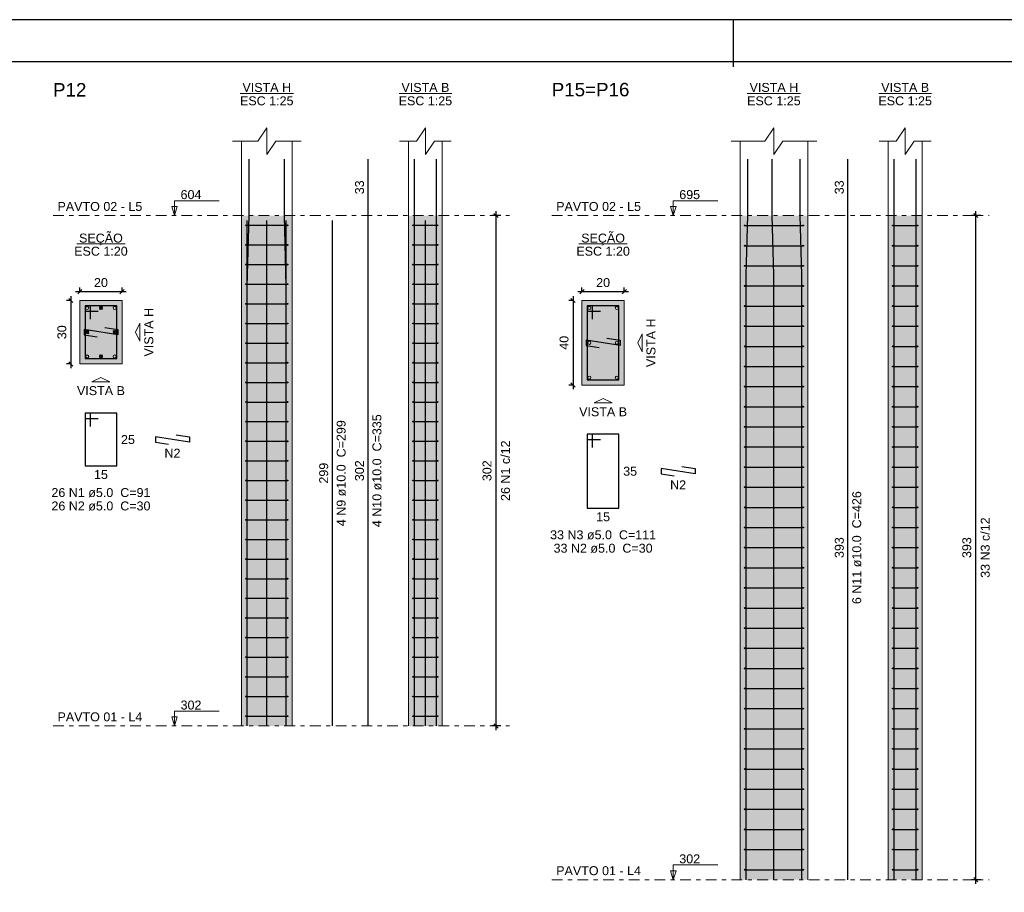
# Model space of a CAD drawing. Header units: millimetres. Extents: x 0 to 119, y 0 to 84.
# Tile 14 of 17: x 47 to 70, y 63 to 84. Entities that reach past the tile are written whole.
import ezdxf

# ---------------------------------------------------------------- set-up
doc = ezdxf.new("R2010")
doc.units = ezdxf.units.MM
doc.header["$MEASUREMENT"] = 0
doc.linetypes.add('DASHDOT', pattern=[2.54, 1.27, -0.635, 0, -0.635])
doc.linetypes.add('NULL', pattern=[0])
doc.layers.get('0').update_dxf_attribs({"lineweight": 18})
for name, color, linetype, lineweight in [('Descrição da armadura', 7, 'Continuous', 0), ('DT-Barras na forma', 2, 'Continuous', 30), ('DT-Barras no corte', 5, 'Continuous', 5), ('DT-Barras rebatidas', 2, 'Continuous', 30), ('DT-Cotas', 9, 'Continuous', 5), ('DT-Estribos na forma', 2, 'Continuous', 30), ('DT-Forma', 5, 'Continuous', 5), ('DT-Hachura seção pilares', 254, 'Continuous', 5), ('DT-Hachura vista pilares', 254, 'Continuous', 5), ('DT-Pontilhado', 9, 'DASHDOT', 5), ('DT-Textos', 7, 'Continuous', 5), ('DT-Título', 3, 'Continuous', 20), ('Textos armaduras', 7, 'Continuous', 0)]:
    doc.layers.add(name, color=color, linetype=linetype, lineweight=lineweight)
doc.layers.add('SEDUC_MARF', color=1, linetype='Continuous')
doc.layers.add('SEDUC_MARGG', color=7, linetype='Continuous')
doc.styles.add('Arial', font='txt')
doc.dimstyles.new('UM_20.000000', dxfattribs={"dimtxt": 0.18, "dimasz": 0.1, "dimexe": 0.1, "dimexo": 0.2, "dimgap": 0, "dimtad": 1, "dimtih": 1, "dimtoh": 1, "dimdec": 1, "dimlfac": 20, "dimzin": 0, "dimdsep": 46, "dimtxsty": 'Standard', "dimcen": 0.09, "dimdle": 0.1, "dimadec": 1, "dimazin": 2, "dimtfac": 1, "dimtdec": 4, "dimtofl": 0, "dimtmove": 0, "dimatfit": 3, "dimfxl": 1, "dimtolj": 1, "dimarcsym": 0})
doc.dimstyles.new('UM_25.000000', dxfattribs={"dimtxt": 0.18, "dimasz": 0.1, "dimexe": 0.1, "dimexo": 0.2, "dimgap": 0, "dimtad": 1, "dimtih": 1, "dimtoh": 1, "dimdec": 1, "dimlfac": 25, "dimzin": 0, "dimdsep": 46, "dimtxsty": 'Standard', "dimcen": 0.09, "dimdle": 0.1, "dimadec": 1, "dimazin": 2, "dimtfac": 1, "dimtdec": 4, "dimtofl": 0, "dimtmove": 0, "dimatfit": 3, "dimfxl": 1, "dimtolj": 1, "dimarcsym": 0})

# ---------------------------------------------------------------- blocks, each defined once
blk = doc.blocks.new('_Oblique')
at = {"color": 0, "linetype": 'ByBlock', "lineweight": -2}
blk.add_line((-0.5, -0.5), (0.5, 0.5), dxfattribs=at)
blk = doc.blocks.new('*D18')
at = {"layer": 'Defpoints', "color": 0}
for p in [(47.941031, 77.453308), (47.729231, 75.953308), (47.941031, 75.953308)]:
    blk.add_point(p, dxfattribs=at)
at = {"layer": 'DT-Cotas', "color": 0, "lineweight": -2}
for p, q in [((47.741031, 77.453308), (47.629231, 77.453308)), ((47.729231, 77.553308), (47.729231, 75.853308)), ((47.741031, 75.953308), (47.629231, 75.953308))]:
    blk.add_line(p, q, dxfattribs=at)
at = {"layer": 'DT-Cotas', "color": 0, "lineweight": -2, "xscale": 0.1, "yscale": 0.1, "zscale": 0.1}
for p, rotation in [((47.729231, 77.453308), 90), ((47.729231, 75.953308), 270)]:
    blk.add_blockref('_Oblique', p, dxfattribs=dict(at, rotation=rotation))
at = {"layer": 'DT-Cotas', "color": 7, "insert": (47.517431, 76.703308), "char_height": 0.2118, "attachment_point": 5, "rotation": 90, "style": 'Arial'}
blk.add_mtext('\\A1;30', dxfattribs=at)
blk = doc.blocks.new('*D19')
at = {"layer": 'Defpoints', "color": 0}
for p in [(48.941031, 77.665108), (47.941031, 77.453308), (48.941031, 77.453308)]:
    blk.add_point(p, dxfattribs=at)
at = {"layer": 'DT-Cotas', "color": 0, "lineweight": -2}
for p, q in [((47.841031, 77.665108), (49.041031, 77.665108)), ((47.941031, 77.653308), (47.941031, 77.765108)), ((48.941031, 77.653308), (48.941031, 77.765108))]:
    blk.add_line(p, q, dxfattribs=at)
at = {"layer": 'DT-Cotas', "color": 0, "lineweight": -2, "xscale": 0.1, "yscale": 0.1, "zscale": 0.1, "rotation": 180}
blk.add_blockref('_Oblique', (47.941031, 77.665108), dxfattribs=at)
at = {"layer": 'DT-Cotas', "color": 0, "lineweight": -2, "xscale": 0.1, "yscale": 0.1, "zscale": 0.1}
blk.add_blockref('_Oblique', (48.941031, 77.665108), dxfattribs=at)
at = {"layer": 'DT-Cotas', "color": 7, "insert": (48.441031, 77.876908), "char_height": 0.2118, "attachment_point": 5, "rotation": 0.0057296, "style": 'Arial'}
blk.add_mtext('\\A1;20', dxfattribs=at)
blk = doc.blocks.new('*D20')
at = {"layer": 'Defpoints', "color": 0}
for p in [(57.78868, 79.465408), (58.10638, 79.465408), (58.10638, 67.385408)]:
    blk.add_point(p, dxfattribs=at)
at = {"layer": 'DT-Cotas', "color": 0, "lineweight": -2}
for p, q in [((57.90638, 79.465408), (57.68868, 79.465408)), ((57.78868, 67.285408), (57.78868, 79.565408)), ((57.90638, 67.385408), (57.68868, 67.385408))]:
    blk.add_line(p, q, dxfattribs=at)
at = {"layer": 'DT-Cotas', "color": 0, "lineweight": -2, "xscale": 0.1, "yscale": 0.1, "zscale": 0.1}
for p, rotation in [((57.78868, 79.465408), 90), ((57.78868, 67.385408), 270)]:
    blk.add_blockref('_Oblique', p, dxfattribs=dict(at, rotation=rotation))
at = {"layer": 'DT-Cotas', "color": 7, "insert": (57.57688, 73.425408), "char_height": 0.2118, "attachment_point": 5, "rotation": 90, "style": 'Arial'}
blk.add_mtext('\\A1;302', dxfattribs=at)
blk = doc.blocks.new('*D21')
at = {"layer": 'Defpoints', "color": 0}
for p in [(57.78868, 79.465408), (58.10638, 79.465408), (58.10638, 67.385408)]:
    blk.add_point(p, dxfattribs=at)
at = {"layer": 'DT-Cotas', "color": 0, "lineweight": -2}
for p, q in [((57.90638, 79.465408), (57.68868, 79.465408)), ((57.78868, 67.285408), (57.78868, 79.565408)), ((57.90638, 67.385408), (57.68868, 67.385408))]:
    blk.add_line(p, q, dxfattribs=at)
at = {"layer": 'DT-Cotas', "color": 0, "lineweight": -2, "xscale": 0.1, "yscale": 0.1, "zscale": 0.1}
for p, rotation in [((57.78868, 79.465408), 90), ((57.78868, 67.385408), 270)]:
    blk.add_blockref('_Oblique', p, dxfattribs=dict(at, rotation=rotation))
blk = doc.blocks.new('*D22')
at = {"layer": 'Defpoints', "color": 0}
for p in [(59.822555, 77.453308), (59.610755, 75.453308), (59.822555, 75.453308)]:
    blk.add_point(p, dxfattribs=at)
at = {"layer": 'DT-Cotas', "color": 0, "lineweight": -2}
for p, q in [((59.622555, 77.453308), (59.510755, 77.453308)), ((59.610755, 77.553308), (59.610755, 75.353308)), ((59.622555, 75.453308), (59.510755, 75.453308))]:
    blk.add_line(p, q, dxfattribs=at)
at = {"layer": 'DT-Cotas', "color": 0, "lineweight": -2, "xscale": 0.1, "yscale": 0.1, "zscale": 0.1}
for p, rotation in [((59.610755, 77.453308), 90), ((59.610755, 75.453308), 270)]:
    blk.add_blockref('_Oblique', p, dxfattribs=dict(at, rotation=rotation))
at = {"layer": 'DT-Cotas', "color": 7, "insert": (59.398955, 76.453308), "char_height": 0.2118, "attachment_point": 5, "rotation": 90, "style": 'Arial'}
blk.add_mtext('\\A1;40', dxfattribs=at)
blk = doc.blocks.new('*D23')
at = {"layer": 'Defpoints', "color": 0}
for p in [(60.822555, 77.665108), (59.822555, 77.453308), (60.822555, 77.453308)]:
    blk.add_point(p, dxfattribs=at)
at = {"layer": 'DT-Cotas', "color": 0, "lineweight": -2}
for p, q in [((59.722555, 77.665108), (60.922555, 77.665108)), ((59.822555, 77.653308), (59.822555, 77.765108)), ((60.822555, 77.653308), (60.822555, 77.765108))]:
    blk.add_line(p, q, dxfattribs=at)
at = {"layer": 'DT-Cotas', "color": 0, "lineweight": -2, "xscale": 0.1, "yscale": 0.1, "zscale": 0.1, "rotation": 180}
blk.add_blockref('_Oblique', (59.822555, 77.665108), dxfattribs=at)
at = {"layer": 'DT-Cotas', "color": 0, "lineweight": -2, "xscale": 0.1, "yscale": 0.1, "zscale": 0.1}
blk.add_blockref('_Oblique', (60.822555, 77.665108), dxfattribs=at)
at = {"layer": 'DT-Cotas', "color": 7, "insert": (60.322555, 77.876908), "char_height": 0.2118, "attachment_point": 5, "rotation": 0.0057296, "style": 'Arial'}
blk.add_mtext('\\A1;20', dxfattribs=at)
blk = doc.blocks.new('*D24')
at = {"layer": 'Defpoints', "color": 0}
for p in [(69.140516, 79.465408), (69.458216, 79.465408), (69.458216, 63.745408)]:
    blk.add_point(p, dxfattribs=at)
at = {"layer": 'DT-Cotas', "color": 0, "lineweight": -2}
for p, q in [((69.258216, 79.465408), (69.040516, 79.465408)), ((69.140516, 63.645408), (69.140516, 79.565408)), ((69.258216, 63.745408), (69.040516, 63.745408))]:
    blk.add_line(p, q, dxfattribs=at)
at = {"layer": 'DT-Cotas', "color": 0, "lineweight": -2, "xscale": 0.1, "yscale": 0.1, "zscale": 0.1}
for p, rotation in [((69.140516, 79.465408), 90), ((69.140516, 63.745408), 270)]:
    blk.add_blockref('_Oblique', p, dxfattribs=dict(at, rotation=rotation))
at = {"layer": 'DT-Cotas', "color": 7, "insert": (68.928716, 71.605408), "char_height": 0.2118, "attachment_point": 5, "rotation": 90, "style": 'Arial'}
blk.add_mtext('\\A1;393', dxfattribs=at)
blk = doc.blocks.new('*D25')
at = {"layer": 'Defpoints', "color": 0}
for p in [(69.140516, 79.465408), (69.458216, 79.465408), (69.458216, 63.745408)]:
    blk.add_point(p, dxfattribs=at)
at = {"layer": 'DT-Cotas', "color": 0, "lineweight": -2}
for p, q in [((69.258216, 79.465408), (69.040516, 79.465408)), ((69.140516, 63.645408), (69.140516, 79.565408)), ((69.258216, 63.745408), (69.040516, 63.745408))]:
    blk.add_line(p, q, dxfattribs=at)
at = {"layer": 'DT-Cotas', "color": 0, "lineweight": -2, "xscale": 0.1, "yscale": 0.1, "zscale": 0.1}
for p, rotation in [((69.140516, 79.465408), 90), ((69.140516, 63.745408), 270)]:
    blk.add_blockref('_Oblique', p, dxfattribs=dict(at, rotation=rotation))

msp = doc.modelspace()

# ---------------------------------------------------------------- hatches: boundary and pattern name
at = {"layer": 'DT-Hachura seção pilares', "linetype": 'Continuous'}
for points in [[(47.941, 75.9533), (47.941, 75.9533), (48.941, 75.9533), (48.941, 77.4533), (47.941, 77.4533), (47.941, 75.9533)], [(59.8226, 75.4533), (59.8226, 75.4533), (60.8226, 75.4533), (60.8226, 77.4533), (59.8226, 77.4533), (59.8226, 75.4533)]]:
    msp.add_hatch(color=254, dxfattribs=at).paths.add_polyline_path(points)
at = {"layer": 'DT-Hachura vista pilares', "linetype": 'Continuous'}
for points in [[(51.7645, 67.3854), (51.7645, 79.4654), (52.9645, 79.4654), (52.9645, 67.3854), (51.7645, 67.3854)], [(55.7179, 67.3854), (55.7179, 79.4654), (56.5179, 79.4654), (56.5179, 67.3854), (55.7179, 67.3854)], [(63.5635, 63.7454), (63.5635, 79.4654), (65.1635, 79.4654), (65.1635, 63.7454), (63.5635, 63.7454)], [(67.0697, 63.7454), (67.0697, 79.4654), (67.8697, 79.4654), (67.8697, 63.7454), (67.0697, 63.7454)]]:
    msp.add_hatch(color=254, dxfattribs=at).paths.add_polyline_path(points)

# ---------------------------------------------------------------- linework, layer by layer
at = {"layer": 'DT-Barras na forma'}
for points in [[(51.9045, 67.3854), (51.9045, 77.7854), (51.9445, 79.4654), (51.9445, 80.7997)], [(52.8245, 67.3854), (52.8245, 77.7854), (52.7845, 79.4654), (52.7845, 80.7997)], [(55.8579, 67.3854), (55.8579, 77.7854), (55.8579, 79.4654), (55.8579, 80.7997)], [(56.3779, 67.3854), (56.3779, 77.7854), (56.3779, 79.4654), (56.3779, 80.7997)], [(63.7035, 63.7454), (63.7035, 78.0654), (63.7435, 79.4654), (63.7435, 80.7997)], [(64.3635, 63.7454), (64.3635, 78.0654), (64.3235, 79.4654), (64.3235, 80.7997)], [(65.0235, 63.7454), (65.0235, 78.0654), (64.9835, 79.4654), (64.9835, 80.7997)], [(67.2097, 63.7454), (67.2097, 78.0654), (67.2097, 79.4654), (67.2097, 80.7997)], [(67.7297, 63.7454), (67.7297, 78.0654), (67.7297, 79.4654), (67.7297, 80.7997)], [(51.9045, 67.3854), (51.9045, 79.3494)], [(52.3645, 67.3854), (52.3645, 79.3494)], [(52.8245, 67.3854), (52.8245, 79.3494)], [(56.1179, 67.3854), (56.1179, 79.3494)], [(48.191, 77.0158), (48.191, 77.3283), (48.066, 77.3283), (48.066, 76.0783), (48.816, 76.0783), (48.816, 77.3283), (48.066, 77.3283), (48.066, 77.2033), (48.3785, 77.2033)], [(60.0726, 77.0158), (60.0726, 77.3283), (59.9476, 77.3283), (59.9476, 75.5783), (60.6976, 75.5783), (60.6976, 77.3283), (59.9476, 77.3283), (59.9476, 77.2033), (60.2601, 77.2033)], [(48.5323, 76.8141), (48.841, 76.7658), (48.841, 76.6408), (48.041, 76.7658), (48.041, 76.6408), (48.3498, 76.5926)], [(60.4138, 76.5641), (60.7226, 76.5158), (60.7226, 76.3908), (59.9226, 76.5158), (59.9226, 76.3908), (60.2313, 76.3426)]]:
    msp.add_lwpolyline(points, dxfattribs=at)
at = {"layer": 'DT-Barras no corte'}
for p, q in [((48.4035, 77.2408), (48.4785, 77.3158)), ((48.4035, 77.3158), (48.4785, 77.2408)), ((48.0785, 76.6658), (48.1535, 76.7408)), ((48.0785, 76.7408), (48.1535, 76.6658)), ((48.7285, 76.6658), (48.8035, 76.7408)), ((48.7285, 76.7408), (48.8035, 76.6658)), ((48.4035, 76.0908), (48.4785, 76.1658)), ((48.4035, 76.1658), (48.4785, 76.0908))]:
    msp.add_line(p, q, dxfattribs=at)
for centre in [(48.116, 77.2783), (48.441, 77.2783), (48.766, 77.2783), (59.9976, 77.2783), (60.6476, 77.2783), (48.116, 76.7033), (48.766, 76.7033), (59.9976, 76.4533), (60.6476, 76.4533), (48.116, 76.1283), (48.441, 76.1283), (48.766, 76.1283), (59.9976, 75.6283), (60.6476, 75.6283)]:
    msp.add_circle(centre, 0.0375, dxfattribs=at)
at = {"layer": 'DT-Barras rebatidas'}
for points in [[(54.7648, 67.3854), (54.7648, 79.4654), (54.7648, 80.7997)], [(66.1166, 63.7454), (66.1166, 79.4654), (66.1166, 80.7997)], [(53.9176, 67.3854), (53.9176, 79.3494)], [(48.191, 74.4759), (48.191, 74.7884), (48.066, 74.7884), (48.066, 73.5384), (48.816, 73.5384), (48.816, 74.7884), (48.066, 74.7884), (48.066, 74.6634), (48.3785, 74.6634)], [(50.2248, 74.2742), (50.5336, 74.2259), (50.5336, 74.1009), (49.7336, 74.2259), (49.7336, 74.1009), (50.0423, 74.0527)], [(60.0726, 73.9759), (60.0726, 74.2884), (59.9476, 74.2884), (59.9476, 72.5384), (60.6976, 72.5384), (60.6976, 74.2884), (59.9476, 74.2884), (59.9476, 74.1634), (60.2601, 74.1634)], [(62.1888, 73.5242), (62.4976, 73.4759), (62.4976, 73.3509), (61.6976, 73.4759), (61.6976, 73.3509), (62.0063, 73.3027)]]:
    msp.add_lwpolyline(points, dxfattribs=at)
at = {"layer": 'DT-Estribos na forma'}
for p, q in [((51.8745, 79.2331), (52.8545, 79.2331)), ((55.8279, 79.2331), (56.4079, 79.2331)), ((63.6735, 79.2272), (65.0535, 79.2272)), ((67.1797, 79.2272), (67.7597, 79.2272)), ((51.8745, 78.7685), (52.8545, 78.7685)), ((55.8279, 78.7685), (56.4079, 78.7685)), ((63.6735, 78.7509), (65.0535, 78.7509)), ((67.1797, 78.7509), (67.7597, 78.7509)), ((51.8745, 78.3039), (52.8545, 78.3039)), ((55.8279, 78.3039), (56.4079, 78.3039)), ((63.6735, 78.2745), (65.0535, 78.2745)), ((67.1797, 78.2745), (67.7597, 78.2745)), ((51.8745, 77.8393), (52.8545, 77.8393)), ((55.8279, 77.8393), (56.4079, 77.8393)), ((63.6735, 77.7981), (65.0535, 77.7981)), ((67.1797, 77.7981), (67.7597, 77.7981)), ((51.8745, 77.3746), (52.8545, 77.3746)), ((55.8279, 77.3746), (56.4079, 77.3746)), ((63.6735, 77.3218), (65.0535, 77.3218)), ((67.1797, 77.3218), (67.7597, 77.3218)), ((51.8745, 76.91), (52.8545, 76.91)), ((55.8279, 76.91), (56.4079, 76.91)), ((63.6735, 76.8454), (65.0535, 76.8454)), ((67.1797, 76.8454), (67.7597, 76.8454)), ((51.8745, 76.4454), (52.8545, 76.4454)), ((55.8279, 76.4454), (56.4079, 76.4454)), ((63.6735, 76.369), (65.0535, 76.369)), ((67.1797, 76.369), (67.7597, 76.369)), ((51.8745, 75.9808), (52.8545, 75.9808)), ((55.8279, 75.9808), (56.4079, 75.9808)), ((63.6735, 75.8927), (65.0535, 75.8927)), ((67.1797, 75.8927), (67.7597, 75.8927)), ((51.8745, 75.5162), (52.8545, 75.5162)), ((55.8279, 75.5162), (56.4079, 75.5162)), ((63.6735, 75.4163), (65.0535, 75.4163)), ((67.1797, 75.4163), (67.7597, 75.4163)), ((51.8745, 75.0516), (52.8545, 75.0516)), ((55.8279, 75.0516), (56.4079, 75.0516)), ((63.6735, 74.94), (65.0535, 74.94)), ((67.1797, 74.94), (67.7597, 74.94)), ((51.8745, 74.5869), (52.8545, 74.5869)), ((55.8279, 74.5869), (56.4079, 74.5869)), ((63.6735, 74.4636), (65.0535, 74.4636)), ((67.1797, 74.4636), (67.7597, 74.4636)), ((51.8745, 74.1223), (52.8545, 74.1223)), ((55.8279, 74.1223), (56.4079, 74.1223)), ((63.6735, 73.9872), (65.0535, 73.9872)), ((67.1797, 73.9872), (67.7597, 73.9872)), ((51.8745, 73.6577), (52.8545, 73.6577)), ((55.8279, 73.6577), (56.4079, 73.6577)), ((63.6735, 73.5109), (65.0535, 73.5109)), ((67.1797, 73.5109), (67.7597, 73.5109)), ((51.8745, 73.1931), (52.8545, 73.1931)), ((55.8279, 73.1931), (56.4079, 73.1931)), ((63.6735, 73.0345), (65.0535, 73.0345)), ((67.1797, 73.0345), (67.7597, 73.0345)), ((51.8745, 72.7285), (52.8545, 72.7285)), ((55.8279, 72.7285), (56.4079, 72.7285)), ((63.6735, 72.5581), (65.0535, 72.5581)), ((67.1797, 72.5581), (67.7597, 72.5581)), ((51.8745, 72.2639), (52.8545, 72.2639)), ((55.8279, 72.2639), (56.4079, 72.2639)), ((63.6735, 72.0818), (65.0535, 72.0818)), ((67.1797, 72.0818), (67.7597, 72.0818)), ((51.8745, 71.7993), (52.8545, 71.7993)), ((55.8279, 71.7993), (56.4079, 71.7993)), ((63.6735, 71.6054), (65.0535, 71.6054)), ((67.1797, 71.6054), (67.7597, 71.6054)), ((51.8745, 71.3346), (52.8545, 71.3346)), ((55.8279, 71.3346), (56.4079, 71.3346)), ((63.6735, 71.129), (65.0535, 71.129)), ((67.1797, 71.129), (67.7597, 71.129)), ((51.8745, 70.87), (52.8545, 70.87)), ((55.8279, 70.87), (56.4079, 70.87)), ((63.6735, 70.6527), (65.0535, 70.6527)), ((67.1797, 70.6527), (67.7597, 70.6527)), ((51.8745, 70.4054), (52.8545, 70.4054)), ((55.8279, 70.4054), (56.4079, 70.4054)), ((63.6735, 70.1763), (65.0535, 70.1763)), ((67.1797, 70.1763), (67.7597, 70.1763)), ((51.8745, 69.9408), (52.8545, 69.9408)), ((55.8279, 69.9408), (56.4079, 69.9408)), ((63.6735, 69.7), (65.0535, 69.7)), ((67.1797, 69.7), (67.7597, 69.7)), ((51.8745, 69.4762), (52.8545, 69.4762)), ((55.8279, 69.4762), (56.4079, 69.4762)), ((63.6735, 69.2236), (65.0535, 69.2236)), ((67.1797, 69.2236), (67.7597, 69.2236)), ((51.8745, 69.0116), (52.8545, 69.0116)), ((55.8279, 69.0116), (56.4079, 69.0116)), ((63.6735, 68.7472), (65.0535, 68.7472)), ((67.1797, 68.7472), (67.7597, 68.7472)), ((51.8745, 68.5469), (52.8545, 68.5469)), ((55.8279, 68.5469), (56.4079, 68.5469)), ((63.6735, 68.2709), (65.0535, 68.2709)), ((67.1797, 68.2709), (67.7597, 68.2709)), ((51.8745, 68.0823), (52.8545, 68.0823)), ((55.8279, 68.0823), (56.4079, 68.0823)), ((63.6735, 67.7945), (65.0535, 67.7945)), ((67.1797, 67.7945), (67.7597, 67.7945)), ((51.8745, 67.6177), (52.8545, 67.6177)), ((55.8279, 67.6177), (56.4079, 67.6177)), ((63.6735, 67.3181), (65.0535, 67.3181)), ((67.1797, 67.3181), (67.7597, 67.3181)), ((63.6735, 66.8418), (65.0535, 66.8418)), ((67.1797, 66.8418), (67.7597, 66.8418)), ((63.6735, 66.3654), (65.0535, 66.3654)), ((67.1797, 66.3654), (67.7597, 66.3654)), ((63.6735, 65.889), (65.0535, 65.889)), ((67.1797, 65.889), (67.7597, 65.889)), ((63.6735, 65.4127), (65.0535, 65.4127)), ((67.1797, 65.4127), (67.7597, 65.4127)), ((63.6735, 64.9363), (65.0535, 64.9363)), ((67.1797, 64.9363), (67.7597, 64.9363)), ((63.6735, 64.46), (65.0535, 64.46)), ((67.1797, 64.46), (67.7597, 64.46)), ((63.6735, 63.9836), (65.0535, 63.9836)), ((67.1797, 63.9836), (67.7597, 63.9836))]:
    msp.add_line(p, q, dxfattribs=at)
for centre in [(51.8745, 79.2331), (52.8545, 79.2331), (55.8279, 79.2331), (56.4079, 79.2331), (63.6735, 79.2272), (65.0535, 79.2272), (67.1797, 79.2272), (67.7597, 79.2272), (51.8745, 78.7685), (52.8545, 78.7685), (55.8279, 78.7685), (56.4079, 78.7685), (63.6735, 78.7509), (65.0535, 78.7509), (67.1797, 78.7509), (67.7597, 78.7509), (51.8745, 78.3039), (52.8545, 78.3039), (55.8279, 78.3039), (56.4079, 78.3039), (63.6735, 78.2745), (65.0535, 78.2745), (67.1797, 78.2745), (67.7597, 78.2745), (51.8745, 77.8393), (52.8545, 77.8393), (55.8279, 77.8393), (56.4079, 77.8393), (63.6735, 77.7981), (65.0535, 77.7981), (67.1797, 77.7981), (67.7597, 77.7981), (51.8745, 77.3746), (52.8545, 77.3746), (55.8279, 77.3746), (56.4079, 77.3746), (63.6735, 77.3218), (65.0535, 77.3218), (67.1797, 77.3218), (67.7597, 77.3218), (51.8745, 76.91), (52.8545, 76.91), (55.8279, 76.91), (56.4079, 76.91), (63.6735, 76.8454), (65.0535, 76.8454), (67.1797, 76.8454), (67.7597, 76.8454), (51.8745, 76.4454), (52.8545, 76.4454), (55.8279, 76.4454), (56.4079, 76.4454), (63.6735, 76.369), (65.0535, 76.369), (67.1797, 76.369), (67.7597, 76.369), (51.8745, 75.9808), (52.8545, 75.9808), (55.8279, 75.9808), (56.4079, 75.9808), (63.6735, 75.8927), (65.0535, 75.8927), (67.1797, 75.8927), (67.7597, 75.8927), (51.8745, 75.5162), (52.8545, 75.5162), (55.8279, 75.5162), (56.4079, 75.5162), (63.6735, 75.4163), (65.0535, 75.4163), (67.1797, 75.4163), (67.7597, 75.4163), (51.8745, 75.0516), (52.8545, 75.0516), (55.8279, 75.0516), (56.4079, 75.0516), (63.6735, 74.94), (65.0535, 74.94), (67.1797, 74.94), (67.7597, 74.94), (51.8745, 74.5869), (52.8545, 74.5869), (55.8279, 74.5869), (56.4079, 74.5869), (63.6735, 74.4636), (65.0535, 74.4636), (67.1797, 74.4636), (67.7597, 74.4636), (51.8745, 74.1223), (52.8545, 74.1223), (55.8279, 74.1223), (56.4079, 74.1223), (63.6735, 73.9872), (65.0535, 73.9872), (67.1797, 73.9872), (67.7597, 73.9872), (51.8745, 73.6577), (52.8545, 73.6577), (55.8279, 73.6577), (56.4079, 73.6577), (63.6735, 73.5109), (65.0535, 73.5109), (67.1797, 73.5109), (67.7597, 73.5109), (51.8745, 73.1931), (52.8545, 73.1931), (55.8279, 73.1931), (56.4079, 73.1931), (63.6735, 73.0345), (65.0535, 73.0345), (67.1797, 73.0345), (67.7597, 73.0345), (51.8745, 72.7285), (52.8545, 72.7285), (55.8279, 72.7285), (56.4079, 72.7285), (63.6735, 72.5581), (65.0535, 72.5581), (67.1797, 72.5581), (67.7597, 72.5581), (51.8745, 72.2639), (52.8545, 72.2639), (55.8279, 72.2639), (56.4079, 72.2639), (63.6735, 72.0818), (65.0535, 72.0818), (67.1797, 72.0818), (67.7597, 72.0818), (51.8745, 71.7993), (52.8545, 71.7993), (55.8279, 71.7993), (56.4079, 71.7993), (63.6735, 71.6054), (65.0535, 71.6054), (67.1797, 71.6054), (67.7597, 71.6054), (51.8745, 71.3346), (52.8545, 71.3346), (55.8279, 71.3346), (56.4079, 71.3346), (63.6735, 71.129), (65.0535, 71.129), (67.1797, 71.129), (67.7597, 71.129), (51.8745, 70.87), (52.8545, 70.87), (55.8279, 70.87), (56.4079, 70.87), (63.6735, 70.6527), (65.0535, 70.6527), (67.1797, 70.6527), (67.7597, 70.6527), (51.8745, 70.4054), (52.8545, 70.4054), (55.8279, 70.4054), (56.4079, 70.4054), (63.6735, 70.1763), (65.0535, 70.1763), (67.1797, 70.1763), (67.7597, 70.1763), (51.8745, 69.9408), (52.8545, 69.9408), (55.8279, 69.9408), (56.4079, 69.9408), (63.6735, 69.7), (65.0535, 69.7), (67.1797, 69.7), (67.7597, 69.7), (51.8745, 69.4762), (52.8545, 69.4762), (55.8279, 69.4762), (56.4079, 69.4762), (63.6735, 69.2236), (65.0535, 69.2236), (67.1797, 69.2236), (67.7597, 69.2236), (51.8745, 69.0116), (52.8545, 69.0116), (55.8279, 69.0116), (56.4079, 69.0116), (63.6735, 68.7472), (65.0535, 68.7472), (67.1797, 68.7472), (67.7597, 68.7472), (51.8745, 68.5469), (52.8545, 68.5469), (55.8279, 68.5469), (56.4079, 68.5469), (63.6735, 68.2709), (65.0535, 68.2709), (67.1797, 68.2709), (67.7597, 68.2709), (51.8745, 68.0823), (52.8545, 68.0823), (55.8279, 68.0823), (56.4079, 68.0823), (63.6735, 67.7945), (65.0535, 67.7945), (67.1797, 67.7945), (67.7597, 67.7945), (51.8745, 67.6177), (52.8545, 67.6177), (55.8279, 67.6177), (56.4079, 67.6177), (63.6735, 67.3181), (65.0535, 67.3181), (67.1797, 67.3181), (67.7597, 67.3181), (63.6735, 66.8418), (65.0535, 66.8418), (67.1797, 66.8418), (67.7597, 66.8418), (63.6735, 66.3654), (65.0535, 66.3654), (67.1797, 66.3654), (67.7597, 66.3654), (63.6735, 65.889), (65.0535, 65.889), (67.1797, 65.889), (67.7597, 65.889), (63.6735, 65.4127), (65.0535, 65.4127), (67.1797, 65.4127), (67.7597, 65.4127), (63.6735, 64.9363), (65.0535, 64.9363), (67.1797, 64.9363), (67.7597, 64.9363), (63.6735, 64.46), (65.0535, 64.46), (67.1797, 64.46), (67.7597, 64.46), (63.6735, 63.9836), (65.0535, 63.9836), (67.1797, 63.9836), (67.7597, 63.9836)]:
    msp.add_circle(centre, 0.01, dxfattribs=at)
at = {"layer": 'DT-Forma'}
for p, q in [((51.7645, 79.4654), (51.7645, 81.2233)), ((52.9645, 79.4654), (52.9645, 81.2233)), ((55.7179, 79.4654), (55.7179, 81.2233)), ((56.5179, 79.4654), (56.5179, 81.2233)), ((63.5635, 79.4654), (63.5635, 81.2233)), ((65.1635, 79.4654), (65.1635, 81.2233)), ((67.0697, 79.4654), (67.0697, 81.2233)), ((67.8697, 79.4654), (67.8697, 81.2233)), ((51.7645, 67.3854), (51.7645, 79.4654)), ((52.9645, 67.3854), (52.9645, 79.4654)), ((55.7179, 67.3854), (55.7179, 79.4654)), ((56.5179, 67.3854), (56.5179, 79.4654)), ((63.5635, 63.7454), (63.5635, 79.4654)), ((65.1635, 63.7454), (65.1635, 79.4654)), ((67.0697, 63.7454), (67.0697, 79.4654)), ((67.8697, 63.7454), (67.8697, 79.4654))]:
    msp.add_line(p, q, dxfattribs=at)
for points in [[(51.5527, 81.2233), (52.1527, 81.2233), (52.3645, 81.541), (52.3645, 80.9056), (52.5763, 81.2233), (53.1763, 81.2233)], [(55.5061, 81.2233), (55.9061, 81.2233), (56.1179, 81.541), (56.1179, 80.9056), (56.3297, 81.2233), (56.7297, 81.2233)], [(63.3517, 81.2233), (64.1517, 81.2233), (64.3635, 81.541), (64.3635, 80.9056), (64.5753, 81.2233), (65.3753, 81.2233)], [(66.8579, 81.2233), (67.2579, 81.2233), (67.4697, 81.541), (67.4697, 80.9056), (67.6815, 81.2233), (68.0815, 81.2233)]]:
    msp.add_lwpolyline(points, dxfattribs=at)
for points in [[(47.941, 75.9533), (48.941, 75.9533), (48.941, 77.4533), (47.941, 77.4533), (47.941, 75.9533)], [(59.8226, 75.4533), (60.8226, 75.4533), (60.8226, 77.4533), (59.8226, 77.4533), (59.8226, 75.4533)]]:
    msp.add_lwpolyline(points, close=True, dxfattribs=at)
at = {"layer": 'DT-Pontilhado', "ltscale": 0.2}
for p, q in [((47.3073, 79.4654), (58.1064, 79.4654)), ((59.1064, 79.4654), (69.4582, 79.4654)), ((47.3073, 67.3854), (58.1064, 67.3854)), ((59.1064, 63.7454), (69.4582, 63.7454))]:
    msp.add_line(p, q, dxfattribs=at)
at = {"layer": 'DT-Textos'}
for p, q in [((51.7346, 82.3564), (52.9943, 82.3564)), ((55.4962, 82.3564), (56.7396, 82.3564)), ((63.7337, 82.3564), (64.9934, 82.3564)), ((66.848, 82.3564), (68.0914, 82.3564)), ((47.8688, 78.7982), (49.0132, 78.7982)), ((59.7503, 78.7982), (60.8948, 78.7982))]:
    msp.add_line(p, q, dxfattribs=at)
for points in [[(50.185, 79.4654), (50.2485, 79.6772), (50.1214, 79.6772), (50.185, 79.4654), (50.185, 79.8154), (51.235, 79.8154)], [(61.984, 79.4654), (62.0476, 79.6772), (61.9205, 79.6772), (61.984, 79.4654), (61.984, 79.8154), (63.034, 79.8154)], [(50.185, 67.3854), (50.2485, 67.5972), (50.1214, 67.5972), (50.185, 67.3854), (50.185, 67.7354), (51.235, 67.7354)], [(61.984, 63.7454), (62.0476, 63.9572), (61.9205, 63.9572), (61.984, 63.7454), (61.984, 64.0954), (63.034, 64.0954)]]:
    msp.add_lwpolyline(points, dxfattribs=at)
for points in [[(49.3646, 76.7033), (49.3646, 76.4915), (49.2587, 76.7033), (49.3646, 76.9151), (49.3646, 76.7033)], [(61.2462, 76.4533), (61.2462, 76.2415), (61.1403, 76.4533), (61.2462, 76.6651), (61.2462, 76.4533)], [(48.441, 75.5297), (48.2292, 75.5297), (48.441, 75.6356), (48.6528, 75.5297), (48.441, 75.5297)], [(60.3226, 75.0297), (60.1108, 75.0297), (60.3226, 75.1356), (60.5344, 75.0297), (60.3226, 75.0297)]]:
    msp.add_lwpolyline(points, close=True, dxfattribs=at)
at = {"layer": 'SEDUC_MARF'}
msp.add_line((63.4015, 84.1), (63.4015, 82.9804), dxfattribs=at)
msp.add_lwpolyline([(118.9, 84.1), (0, 84.1), (0, 0), (118.9, 0)], close=True, dxfattribs=at)
at = {"layer": 'SEDUC_MARGG'}
msp.add_lwpolyline([(2.5, 1), (117.9, 1), (117.9, 83.1), (2.5, 83.1), (2.5, 1)], dxfattribs=at)

# ---------------------------------------------------------------- texts
at = {"layer": 'Descrição da armadura', "linetype": 'NULL', "char_height": 0.2118, "attachment_point": 8, "rotation": 90.00021, "line_spacing_factor": 0.9, "style": 'Arial'}
for s, insert, width in [('4 N10 ø10.0  C=335', (55.0825, 73.425), 5.239541), ('4 N9 ø10.0  C=299', (54.2355, 73.367), 4.916973), ('26 N1 c/12', (58.1204, 73.4254), 2.845127), ('6 N11 ø10.0  C=426', (66.4345, 71.605), 5.239541), ('33 N3 c/12', (69.4722, 71.6054), 2.845127)]:
    msp.add_mtext(s, dxfattribs=dict(at, insert=insert, width=width))
at = {"layer": 'Descrição da armadura', "linetype": 'NULL', "char_height": 0.2118, "attachment_point": 8, "line_spacing_factor": 0.9, "style": 'Arial'}
for s, insert, width in [('N2', (50.1333, 73.7349), 0.741426), ('N2', (62.0974, 72.9849), 0.741426), ('26 N1 ø5.0  C=91', (48.4413, 72.7969), 4.594404), ('26 N2 ø5.0  C=30', (48.4413, 72.4799), 4.634404), ('33 N3 ø5.0  C=111', (60.3224, 71.7969), 4.916973), ('33 N2 ø5.0  C=30', (60.3224, 71.4799), 4.634404)]:
    msp.add_mtext(s, dxfattribs=dict(at, insert=insert, width=width))
at = {"layer": 'DT-Textos', "linetype": 'NULL', "char_height": 0.2118, "line_spacing_factor": 0.798, "style": 'Arial'}
for s, insert, width, attachment_point in [('VISTA H', (52.3643, 82.3879), 2.255996, 8), ('VISTA B', (56.1183, 82.3879), 2.223994, 8), ('VISTA H', (64.3634, 82.3879), 2.255996, 8), ('VISTA B', (67.4694, 82.3879), 2.223994, 8), ('ESC 1:25', (52.3643, 82.0709), 2.482559, 8), ('ESC 1:25', (56.1183, 82.0709), 2.482559, 8), ('ESC 1:25', (64.3634, 82.0709), 2.482559, 8), ('ESC 1:25', (67.4694, 82.0709), 2.482559, 8), ('604', (50.3253, 79.8509), 0.967705, 7), ('695', (62.1244, 79.8509), 0.967705, 7), ('PAVTO 02 - L5', (47.4133, 79.5709), 3.932842, 7), ('PAVTO 02 - L5', (59.2124, 79.5709), 3.932842, 7), ('SEÇÃO', (48.4413, 78.76), 2.030566, 8), ('SEÇÃO', (60.3224, 78.76), 2.030566, 8), ('ESC 1:20', (48.4413, 78.5119), 2.482559, 8), ('ESC 1:20', (60.3224, 78.5119), 2.482559, 8), ('VISTA B', (48.4413, 75.2119), 2.223994, 8), ('VISTA B', (60.3224, 74.7119), 2.223994, 8), ('302', (50.3253, 67.7709), 0.967705, 7), ('PAVTO 01 - L4', (47.4133, 67.4909), 3.932842, 7), ('302', (62.1244, 64.1309), 0.967705, 7), ('PAVTO 01 - L4', (59.2124, 63.8509), 3.932842, 7)]:
    msp.add_mtext(s, dxfattribs=dict(at, insert=insert, width=width, attachment_point=attachment_point))
at = {"layer": 'DT-Textos', "linetype": 'NULL', "char_height": 0.2118, "width": 2.255996, "attachment_point": 8, "rotation": 90.00021, "line_spacing_factor": 0.798, "style": 'Arial'}
for insert in [(49.6825, 76.703), (61.5635, 76.453)]:
    msp.add_mtext('VISTA H', dxfattribs=dict(at, insert=insert))
at = {"layer": 'DT-Título', "linetype": 'NULL', "char_height": 0.3177, "attachment_point": 7, "line_spacing_factor": 0.798, "style": 'Arial'}
for s, insert, width in [('P12', (47.3073, 82.2818), 1.565781), ('P15=P16', (59.1064, 82.2818), 3.645469)]:
    msp.add_mtext(s, dxfattribs=dict(at, insert=insert, width=width))
at = {"layer": 'Textos armaduras', "linetype": 'NULL', "char_height": 0.2118, "attachment_point": 8, "rotation": 90.00021, "line_spacing_factor": 0.9, "style": 'Arial'}
for s, insert, width in [('33', (54.6675, 80.1326), 1.045137), ('33', (66.0193, 80.1326), 1.045137), ('302', (54.6675, 73.4254), 1.367705), ('299', (53.8203, 73.3674), 1.367705), ('393', (66.0193, 71.6054), 1.367705)]:
    msp.add_mtext(s, dxfattribs=dict(at, insert=insert, width=width))
at = {"layer": 'Textos armaduras', "linetype": 'NULL', "char_height": 0.2118, "width": 1.045137, "line_spacing_factor": 0.9, "style": 'Arial'}
for s, insert, attachment_point in [('25', (48.916, 74.2693), 1), ('15', (48.441, 73.4411), 2), ('35', (60.7976, 73.5193), 1), ('15', (60.3226, 72.4411), 2)]:
    msp.add_mtext(s, dxfattribs=dict(at, insert=insert, attachment_point=attachment_point))

# ---------------------------------------------------------------- dimensions: what is measured, and where the dimension line sits
at = {"layer": 'DT-Cotas'}
for base, p1, p2, dimstyle, override, picture, middle in [((57.7887, 79.4654), (58.1064, 67.3854), (58.1064, 79.4654), 'UM_25.000000', {"dimtxt": 0.2118, "dimasz": 0.1, "dimexe": 0.1, "dimexo": 0.2, "dimtad": 1, "dimtih": 0, "dimtoh": 0, "dimdec": 1, "dimlfac": 25, "dimzin": 8, "dimtxsty": 'Arial', "dimblk": 'Oblique', "dimblk1": 'Oblique', "dimblk2": 'Oblique', "dimsah": 1, "dimdle": 0.1, "dimse1": 0, "dimse2": 0, "dimclrt": 7, "dimadec": 1, "dimazin": 3, "dimtmove": 2, "dimldrblk": 'Oblique'}, '*D20', (57.5769, 73.4254)), ((69.1405, 79.4654), (69.4582, 63.7454), (69.4582, 79.4654), 'UM_25.000000', {"dimtxt": 0.2118, "dimasz": 0.1, "dimexe": 0.1, "dimexo": 0.2, "dimtad": 1, "dimtih": 0, "dimtoh": 0, "dimdec": 1, "dimlfac": 25, "dimzin": 8, "dimtxsty": 'Arial', "dimblk": 'Oblique', "dimblk1": 'Oblique', "dimblk2": 'Oblique', "dimsah": 1, "dimdle": 0.1, "dimse1": 0, "dimse2": 0, "dimclrt": 7, "dimadec": 1, "dimazin": 3, "dimtmove": 2, "dimldrblk": 'Oblique'}, '*D24', (68.9287, 71.6054)), ((47.7292, 75.9533), (47.941, 77.4533), (47.941, 75.9533), 'UM_20.000000', {"dimtxt": 0.2118, "dimasz": 0.1, "dimexe": 0.1, "dimexo": 0.2, "dimtad": 1, "dimtih": 0, "dimtoh": 0, "dimdec": 1, "dimlfac": 20, "dimzin": 8, "dimtxsty": 'Arial', "dimblk": 'Oblique', "dimblk1": 'Oblique', "dimblk2": 'Oblique', "dimsah": 1, "dimdle": 0.1, "dimse1": 0, "dimse2": 0, "dimclrt": 7, "dimadec": 1, "dimazin": 3, "dimtmove": 2, "dimldrblk": 'Oblique'}, '*D18', (47.5174, 76.7033)), ((59.6108, 75.4533), (59.8226, 77.4533), (59.8226, 75.4533), 'UM_20.000000', {"dimtxt": 0.2118, "dimasz": 0.1, "dimexe": 0.1, "dimexo": 0.2, "dimtad": 1, "dimtih": 0, "dimtoh": 0, "dimdec": 1, "dimlfac": 20, "dimzin": 8, "dimtxsty": 'Arial', "dimblk": 'Oblique', "dimblk1": 'Oblique', "dimblk2": 'Oblique', "dimsah": 1, "dimdle": 0.1, "dimse1": 0, "dimse2": 0, "dimclrt": 7, "dimadec": 1, "dimazin": 3, "dimtmove": 2, "dimldrblk": 'Oblique'}, '*D22', (59.399, 76.4533))]:
    dim = msp.add_linear_dim(base=base, p1=p1, p2=p2, angle=90, dimstyle=dimstyle, override=override, dxfattribs=at)
    dim.commit()
    dim.dimension.update_dxf_attribs({"geometry": picture, "text_midpoint": middle, "dimtype": 160, "text_rotation": 90})
for base, p1, p2, picture, middle in [((57.7887, 79.4654), (58.1064, 67.3854), (58.1064, 79.4654), '*D21', (57.6828, 73.4254)), ((69.1405, 79.4654), (69.4582, 63.7454), (69.4582, 79.4654), '*D25', (69.0346, 71.6054))]:
    dim = msp.add_linear_dim(base=base, p1=p1, p2=p2, angle=90, text=' ', dimstyle='UM_25.000000', override={"dimtxt": 0.2118, "dimasz": 0.1, "dimexe": 0.1, "dimexo": 0.2, "dimtad": 1, "dimtih": 0, "dimtoh": 0, "dimdec": 1, "dimlfac": 25, "dimzin": 8, "dimtxsty": 'Arial', "dimblk": 'Oblique', "dimblk1": 'Oblique', "dimblk2": 'Oblique', "dimsah": 1, "dimdle": 0.1, "dimse1": 0, "dimse2": 0, "dimclrt": 256, "dimadec": 1, "dimazin": 3, "dimtmove": 2, "dimldrblk": 'Oblique'}, dxfattribs=at)
    dim.commit()
    dim.dimension.update_dxf_attribs({"geometry": picture, "text_midpoint": middle, "dimtype": 160, "text_rotation": 90})
for base, p1, p2, picture, middle in [((48.941, 77.6651), (47.941, 77.4533), (48.941, 77.4533), '*D19', (48.441, 77.8769)), ((60.8226, 77.6651), (59.8226, 77.4533), (60.8226, 77.4533), '*D23', (60.3226, 77.8769))]:
    dim = msp.add_linear_dim(base=base, p1=p1, p2=p2, dimstyle='UM_20.000000', override={"dimtxt": 0.2118, "dimasz": 0.1, "dimexe": 0.1, "dimexo": 0.2, "dimtad": 1, "dimtih": 0, "dimtoh": 0, "dimdec": 1, "dimlfac": 20, "dimzin": 8, "dimtxsty": 'Arial', "dimblk": 'Oblique', "dimblk1": 'Oblique', "dimblk2": 'Oblique', "dimsah": 1, "dimdle": 0.1, "dimse1": 0, "dimse2": 0, "dimclrt": 7, "dimadec": 1, "dimazin": 3, "dimtmove": 2, "dimldrblk": 'Oblique'}, dxfattribs=at)
    dim.commit()
    dim.dimension.update_dxf_attribs({"geometry": picture, "text_midpoint": middle, "dimtype": 160, "text_rotation": 0.00573})

doc.saveas('drawing.dxf')
